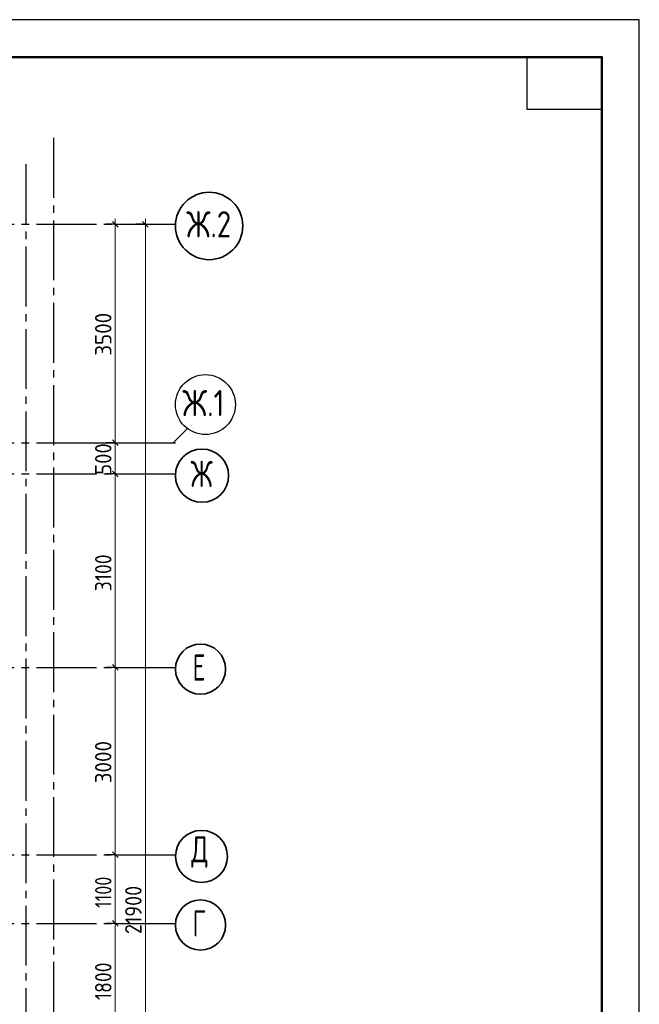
# Model space of a CAD drawing. Header units: millimetres. Extents: x 0 to 50400, y 0 to 39903.
# Tile 17 of 17: x 40465 to 50400, y 19865 to 35640. Entities that reach past the tile are written whole.
import ezdxf

# ---------------------------------------------------------------- set-up
doc = ezdxf.new("R2010")
doc.units = ezdxf.units.MM
doc.linetypes.add('______5', pattern=[1320, 960, -120, 120, -120])
doc.layers.add('Standard', color=7, linetype='Continuous', lineweight=25)
doc.layers.add('Размерная линия_ общее', color=7, linetype='Continuous', lineweight=13)
doc.layers.add('Оси', color=7, linetype='______5', true_color=0x656565)
doc.styles.add('ISOCPEUR', font='txt')

msp = doc.modelspace()

# ---------------------------------------------------------------- linework, layer by layer
at = {"layer": 'Standard', "color": 7, "linetype": 'Continuous', "lineweight": 35, "transparency": 33554687}
for p, q in [((49800, 33120), (49800, 24600)), ((49800, 32640), (49800, 24120))]:
    msp.add_line(p, q, dxfattribs=at)
at = {"layer": 'Standard', "color": 7, "linetype": 'Continuous', "lineweight": 50, "transparency": 33554687}
msp.add_line((49800, 32520), (49800, 27840), dxfattribs=at)
at = {"layer": 'Standard', "color": 7, "linetype": 'Continuous', "lineweight": 25, "transparency": 33554687}
for points in [[(0, 0), (50400, 0), (50400, 35640), (0, 35640), (0, 0)], [(49800, 35040), (49800, 34200), (48600, 34200), (48600, 35040), (49800, 35040)]]:
    msp.add_lwpolyline(points, close=True, dxfattribs=at)
at = {"layer": 'Standard', "color": 7, "linetype": 'Continuous', "lineweight": 50, "transparency": 33554687}
msp.add_lwpolyline([(2400, 35040), (49800, 35040), (49800, 600), (2400, 600), (2400, 35040)], close=True, dxfattribs=at)
at = {"layer": 'Оси', "color": 8, "linetype": '______5', "lineweight": -3, "transparency": 33554687}
for p, q in [((41010, 33745), (41010, 9329)), ((40565, 33324), (40565, 8909)), ((7736, 32362), (42963, 32362)), ((7736, 28862), (42963, 28862)), ((7736, 28362), (42963, 28362)), ((7736, 25262), (42963, 25262)), ((7736, 22262), (42963, 22262)), ((7736, 21162), (42963, 21162))]:
    msp.add_line(p, q, dxfattribs=at)
at = {"layer": 'Оси', "color": 7, "linetype": 'Continuous', "lineweight": 25, "transparency": 33554687}
msp.add_lwpolyline([(40928, 28862), (42928, 28862), (43163, 29097)], dxfattribs=at)
msp.add_lwpolyline([(40928, 28862), (42928, 28862), (43163, 29097)], dxfattribs=at)
at = {"layer": 'Оси', "color": 7, "linetype": 'Continuous', "lineweight": 35, "transparency": 33554687}
for centre, radius in [((43503, 32335), 540), ((43388, 28335), 426), ((43365, 25235), 402), ((43380, 22235), 417), ((43365, 21135), 402)]:
    msp.add_circle(centre, radius, dxfattribs=at)
at = {"layer": 'Оси', "color": 7, "linetype": 'Continuous', "lineweight": 25, "transparency": 33554687}
msp.add_circle((43443, 29473), 480, dxfattribs=at)
at = {"layer": 'Размерная линия_ общее', "color": 7, "linetype": 'Continuous', "lineweight": -3, "transparency": 33554687}
for p, q in [((41997, 32362), (41847, 32362)), ((41997, 32362), (42147, 32362)), ((42480, 32362), (42330, 32362)), ((42480, 32362), (42630, 32362)), ((42480, 32362), (42648, 32362)), ((41997, 28862), (41847, 28862)), ((41997, 28862), (42147, 28862)), ((41997, 28362), (41847, 28362)), ((41997, 28362), (42147, 28362)), ((41997, 25262), (41847, 25262)), ((41997, 25262), (42147, 25262)), ((41997, 22262), (41847, 22262)), ((41997, 22262), (42147, 22262)), ((41997, 21162), (41847, 21162)), ((41997, 21162), (42147, 21162))]:
    msp.add_line(p, q, dxfattribs=at)
at = {"layer": 'Размерная линия_ общее', "color": 7, "linetype": 'Continuous', "lineweight": 25, "transparency": 33554687}
for p, q in [((42042, 32317), (41952, 32407)), ((42525, 32317), (42435, 32407)), ((42042, 28817), (41952, 28907)), ((42042, 28317), (41952, 28407)), ((42042, 25217), (41952, 25307)), ((42042, 22217), (41952, 22307)), ((42042, 21117), (41952, 21207))]:
    msp.add_line(p, q, dxfattribs=at)
at = {"layer": 'Размерная линия_ общее', "color": 7, "linetype": 'Continuous', "lineweight": 13, "transparency": 33554687}
for p, q in [((41997, 32362), (41997, 32452)), ((41997, 28862), (41997, 32362)), ((42480, 32362), (42480, 32452)), ((41997, 28362), (41997, 28862)), ((41997, 25262), (41997, 28362)), ((41997, 22262), (41997, 25262)), ((41997, 21162), (41997, 22262)), ((41997, 19362), (41997, 21162))]:
    msp.add_line(p, q, dxfattribs=at)
msp.add_lwpolyline([(42480, 10462), (42480, 20945), (42480, 20945), (42480, 32362)], dxfattribs=at)

# ---------------------------------------------------------------- texts
at = {"layer": 'Оси', "color": 7, "linetype": 'Continuous', "lineweight": 35, "transparency": 33554687, "char_height": 420, "attachment_point": 7, "style": 'ISOCPEUR'}
for s, insert, width in [('\\W0.80;Ж.2', (43136, 32152), 901.62), ('\\W0.82;Ж.1', (43072, 29288), 927.63), ('\\W0.73;Ж', (43205, 28152), 520.64), ('\\W0.68;Е', (43237, 25052), 399.85), ('\\W0.72;Д', (43215, 22052), 480.99), ('\\W0.68;Г', (43237, 20952), 399.85)]:
    msp.add_mtext(s, dxfattribs=dict(at, insert=insert, width=width))
at = {"layer": 'Размерная линия_ общее', "color": 7, "linetype": 'Continuous', "lineweight": 25, "transparency": 33554687, "char_height": 264, "attachment_point": 7, "rotation": 90, "style": 'ISOCPEUR'}
for s, insert, width in [('\\W0.93;3500', (41937, 30256), 861.72), ('\\W0.91;500', (41937, 28349), 674.38), ('\\W0.87;3100', (41937, 26482), 800.28), ('\\W0.93;3000', (41937, 23406), 861.71), ('\\W0.80;1100', (41937, 21409), 738.86), ('\\W0.89;21900', (42420, 20990), 988.26), ('\\W0.87;1800', (41937, 19932), 800.28)]:
    msp.add_mtext(s, dxfattribs=dict(at, insert=insert, width=width))

doc.saveas('drawing.dxf')
